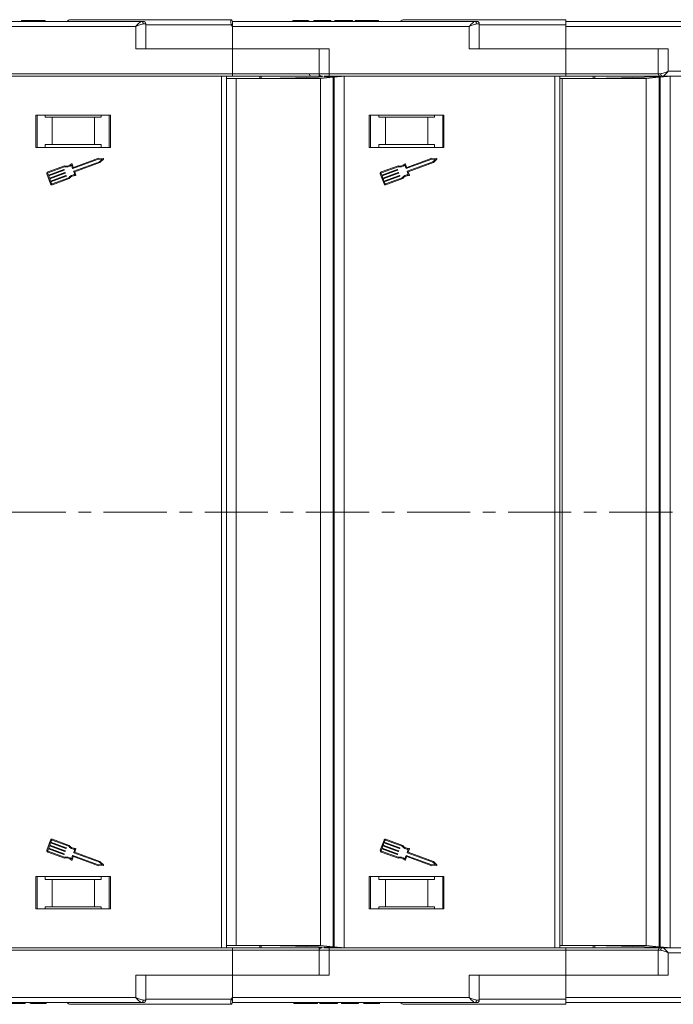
# Model space of a CAD drawing. Header units: millimetres. Extents: x 1995 to 3465, y 709 to 1742.
# Tile 17 of 45: x 3095 to 3226, y 943 to 1141. Entities that reach past the tile are written whole.
import ezdxf

# ---------------------------------------------------------------- set-up
doc = ezdxf.new("R2010")
doc.units = ezdxf.units.MM
doc.linetypes.add('CENTERX2', pattern=[20.32, 12.7, -2.54, 2.54, -2.54])

msp = doc.modelspace()

# ---------------------------------------------------------------- linework, layer by layer
at = {"color": 7, "linetype": 'Continuous', "lineweight": 15}
for p, q in [((3095.459, 1140.622), (3095.459, 1140.822)), ((3097.838, 1140.822), (3097.838, 1140.622)), ((3100.202, 1140.622), (3100.202, 1140.822)), ((3137.481, 1140.972), (3137.481, 1140.972)), ((3149.959, 1140.622), (3149.959, 1140.822)), ((3151.503, 1140.622), (3151.503, 1140.822)), ((3153.055, 1140.622), (3153.055, 1140.822)), ((3153.164, 1140.622), (3153.164, 1140.822)), ((3155.151, 1140.822), (3154.19, 1140.822)), ((3154.19, 1140.622), (3154.19, 1140.822)), ((3155.151, 1140.822), (3155.151, 1140.622)), ((3157.266, 1140.822), (3155.151, 1140.822)), ((3157.266, 1140.622), (3157.266, 1140.822)), ((3157.587, 1140.822), (3157.266, 1140.822)), ((3157.587, 1140.622), (3157.587, 1140.822)), ((3158.42, 1140.622), (3158.42, 1140.822)), ((3161.946, 1140.822), (3158.42, 1140.822)), ((3161.946, 1140.822), (3161.946, 1140.622)), ((3162.459, 1140.622), (3162.459, 1140.822)), ((3164.838, 1140.822), (3164.838, 1140.622)), ((3167.202, 1140.622), (3167.202, 1140.822)), ((3119.537, 1140.622), (3070.831, 1140.622)), ((3070.831, 1139.622), (3118.419, 1139.622)), ((3118.419, 1139.622), (3118.419, 1135.122)), ((3120.419, 1140.122), (3119.91, 1140.122)), ((3120.419, 1135.122), (3120.419, 1140.122)), ((3137.597, 1139.972), (3120.419, 1139.972)), ((3137.831, 1139.622), (3137.597, 1139.972)), ((3186.537, 1140.622), (3137.831, 1140.622)), ((3137.831, 1135.122), (3137.831, 1139.622)), ((3137.831, 1139.622), (3185.419, 1139.622)), ((3185.419, 1139.622), (3185.419, 1135.122)), ((3187.419, 1140.122), (3186.91, 1140.122)), ((3187.419, 1135.122), (3187.419, 1140.122)), ((3204.831, 1139.972), (3187.419, 1139.972)), ((3239.831, 1140.622), (3204.831, 1140.622)), ((3204.831, 1139.622), (3204.831, 1139.972)), ((3204.831, 1135.122), (3204.831, 1139.622)), ((3204.831, 1139.622), (3240.291, 1139.622)), ((3118.419, 1135.122), (3137.831, 1135.122)), ((3137.831, 1135.122), (3137.831, 1130.122)), ((3157.242, 1135.122), (3137.831, 1135.122)), ((3155.242, 1135.122), (3155.242, 1130.122)), ((3157.242, 1130.122), (3157.242, 1135.122)), ((3185.419, 1135.122), (3204.831, 1135.122)), ((3225.394, 1135.122), (3204.831, 1135.122)), ((3204.831, 1135.122), (3204.831, 1130.122)), ((3223.394, 1135.122), (3223.394, 1130.122)), ((3225.394, 1130.622), (3225.394, 1135.122)), ((3137.831, 1130.122), (3090.242, 1130.122)), ((3090.242, 1129.622), (3137.831, 1129.622)), ((3135.621, 1129.622), (3135.621, 1042.122)), ((3136.621, 1042.122), (3136.621, 1129.622)), ((3138.581, 1129.172), (3136.621, 1129.172)), ((3137.831, 1130.122), (3137.831, 1129.622)), ((3155.242, 1130.122), (3137.831, 1130.122)), ((3138.581, 1042.122), (3138.581, 1129.172)), ((3155.492, 1129.172), (3138.581, 1129.172)), ((3143.321, 1129.172), (3143.321, 1129.622)), ((3143.621, 1129.172), (3143.621, 1129.622)), ((3147.436, 1129.224), (3145.569, 1129.172)), ((3147.436, 1129.224), (3148.182, 1129.245)), ((3147.436, 1129.172), (3147.436, 1129.224)), ((3159.734, 1129.57), (3148.182, 1129.245)), ((3148.182, 1129.245), (3148.182, 1129.172)), ((3157.242, 1130.122), (3155.242, 1130.122)), ((3158.09, 1129.416), (3155.492, 1129.172)), ((3155.492, 1042.122), (3155.492, 1129.172)), ((3204.831, 1130.122), (3157.242, 1130.122)), ((3157.242, 1130.122), (3157.242, 1129.622)), ((3157.242, 1129.622), (3204.831, 1129.622)), ((3158.292, 1129.435), (3158.09, 1129.416)), ((3158.09, 1129.416), (3158.09, 1042.122)), ((3160.29, 1129.622), (3158.292, 1129.435)), ((3158.292, 1129.435), (3158.292, 1042.122)), ((3160.29, 1042.122), (3160.29, 1129.622)), ((3202.621, 1129.622), (3202.621, 1042.122)), ((3203.621, 1042.122), (3203.621, 1129.622)), ((3204.081, 1129.172), (3203.621, 1129.172)), ((3204.081, 1042.122), (3204.081, 1129.172)), ((3220.992, 1129.172), (3204.081, 1129.172)), ((3204.831, 1130.122), (3204.831, 1129.622)), ((3223.394, 1130.122), (3204.831, 1130.122)), ((3210.321, 1129.172), (3210.321, 1129.622)), ((3210.621, 1129.172), (3210.621, 1129.622)), ((3212.936, 1129.224), (3211.069, 1129.172)), ((3212.936, 1129.224), (3213.682, 1129.245)), ((3212.936, 1129.172), (3212.936, 1129.224)), ((3225.234, 1129.57), (3213.682, 1129.245)), ((3213.682, 1129.245), (3213.682, 1129.172)), ((3223.59, 1129.416), (3220.992, 1129.172)), ((3220.992, 1042.122), (3220.992, 1129.172)), ((3223.394, 1130.122), (3223.903, 1130.122)), ((3223.792, 1129.435), (3223.59, 1129.416)), ((3223.59, 1129.416), (3223.59, 1042.122)), ((3225.79, 1129.622), (3223.792, 1129.435)), ((3223.792, 1129.435), (3223.792, 1042.122)), ((3224.064, 1129.622), (3224.276, 1129.622)), ((3224.276, 1129.622), (3295.831, 1129.622)), ((3295.831, 1130.622), (3225.394, 1130.622)), ((3225.79, 1042.122), (3225.79, 1129.622)), ((3113.331, 1121.822), (3098.331, 1121.822)), ((3098.331, 1121.822), (3098.331, 1115.322)), ((3098.581, 1115.322), (3098.581, 1121.822)), ((3100.217, 1121.422), (3100.217, 1121.822)), ((3100.217, 1121.422), (3101.581, 1121.422)), ((3101.581, 1121.422), (3101.581, 1115.922)), ((3110.081, 1121.422), (3101.581, 1121.422)), ((3110.081, 1115.922), (3110.081, 1121.422)), ((3110.081, 1121.422), (3111.444, 1121.422)), ((3111.444, 1121.822), (3111.444, 1121.422)), ((3113.081, 1121.822), (3113.081, 1115.322)), ((3113.331, 1115.322), (3113.331, 1121.822)), ((3180.331, 1121.822), (3165.331, 1121.822)), ((3165.331, 1121.822), (3165.331, 1115.322)), ((3165.581, 1115.322), (3165.581, 1121.822)), ((3167.217, 1121.422), (3167.217, 1121.822)), ((3167.217, 1121.422), (3168.581, 1121.422)), ((3168.581, 1121.422), (3168.581, 1115.922)), ((3177.081, 1121.422), (3168.581, 1121.422)), ((3177.081, 1115.922), (3177.081, 1121.422)), ((3177.081, 1121.422), (3178.444, 1121.422)), ((3178.444, 1121.822), (3178.444, 1121.422)), ((3180.081, 1121.822), (3180.081, 1115.322)), ((3180.331, 1115.322), (3180.331, 1121.822)), ((3098.331, 1115.322), (3113.331, 1115.322)), ((3100.217, 1115.922), (3100.217, 1115.322)), ((3101.581, 1115.922), (3100.217, 1115.922)), ((3110.081, 1115.922), (3101.581, 1115.922)), ((3111.444, 1115.922), (3110.081, 1115.922)), ((3111.444, 1115.322), (3111.444, 1115.922)), ((3165.331, 1115.322), (3180.331, 1115.322)), ((3167.217, 1115.922), (3167.217, 1115.322)), ((3168.581, 1115.922), (3167.217, 1115.922)), ((3177.081, 1115.922), (3168.581, 1115.922)), ((3178.444, 1115.922), (3177.081, 1115.922)), ((3178.444, 1115.322), (3178.444, 1115.922)), ((3110.898, 1113.148), (3105.874, 1111.312)), ((3111.848, 1113.099), (3110.898, 1113.148)), ((3177.898, 1113.148), (3172.874, 1111.312)), ((3178.848, 1113.099), (3177.898, 1113.148)), ((3104.102, 1111.636), (3100.705, 1110.394)), ((3100.768, 1110.223), (3104.111, 1111.445)), ((3105.465, 1111.767), (3105.707, 1111.105)), ((3105.815, 1111.339), (3105.589, 1111.959)), ((3105.765, 1111.078), (3110.926, 1112.964)), ((3111.114, 1112.45), (3105.953, 1110.564)), ((3106.144, 1110.44), (3111.211, 1112.291)), ((3110.926, 1112.964), (3111.625, 1112.928)), ((3111.625, 1112.928), (3111.114, 1112.45)), ((3111.211, 1112.291), (3111.906, 1112.941)), ((3171.102, 1111.636), (3167.705, 1110.394)), ((3167.768, 1110.223), (3171.111, 1111.445)), ((3172.465, 1111.767), (3172.707, 1111.105)), ((3172.815, 1111.339), (3172.589, 1111.959)), ((3172.765, 1111.078), (3177.926, 1112.964)), ((3178.114, 1112.45), (3172.953, 1110.564)), ((3173.144, 1110.44), (3178.211, 1112.291)), ((3177.926, 1112.964), (3178.625, 1112.928)), ((3178.625, 1112.928), (3178.114, 1112.45)), ((3178.211, 1112.291), (3178.906, 1112.941)), ((3100.542, 1110.043), (3101.293, 1107.988)), ((3100.838, 1109.763), (3100.713, 1110.106)), ((3103.943, 1110.898), (3100.838, 1109.763)), ((3100.901, 1109.592), (3104.006, 1110.727)), ((3101.057, 1109.164), (3100.901, 1109.592)), ((3104.163, 1110.298), (3101.057, 1109.164)), ((3101.12, 1108.992), (3104.225, 1110.127)), ((3104.382, 1109.699), (3101.277, 1108.564)), ((3101.339, 1108.393), (3104.444, 1109.527)), ((3104.925, 1109.218), (3101.581, 1107.996)), ((3104.033, 1110.785), (3104.002, 1110.871)), ((3104.252, 1110.185), (3104.221, 1110.271)), ((3104.471, 1109.586), (3104.44, 1109.671)), ((3105.926, 1110.506), (3106.168, 1109.843)), ((3106.386, 1109.777), (3106.144, 1110.44)), ((3167.542, 1110.043), (3168.293, 1107.988)), ((3167.838, 1109.763), (3167.713, 1110.106)), ((3170.943, 1110.898), (3167.838, 1109.763)), ((3167.901, 1109.592), (3171.006, 1110.727)), ((3168.057, 1109.164), (3167.901, 1109.592)), ((3171.163, 1110.298), (3168.057, 1109.164)), ((3168.12, 1108.992), (3171.225, 1110.127)), ((3171.382, 1109.699), (3168.277, 1108.564)), ((3168.339, 1108.393), (3171.444, 1109.527)), ((3171.925, 1109.218), (3168.581, 1107.996)), ((3171.033, 1110.785), (3171.002, 1110.871)), ((3171.252, 1110.185), (3171.221, 1110.271)), ((3171.471, 1109.586), (3171.44, 1109.671)), ((3172.926, 1110.506), (3173.168, 1109.843)), ((3173.386, 1109.777), (3173.144, 1110.44)), ((3101.277, 1108.564), (3101.12, 1108.992)), ((3101.464, 1108.05), (3101.339, 1108.393)), ((3101.644, 1107.825), (3105.041, 1109.066)), ((3168.277, 1108.564), (3168.12, 1108.992)), ((3168.464, 1108.05), (3168.339, 1108.393)), ((3168.644, 1107.825), (3172.041, 1109.066)), ((3135.621, 1042.122), (3135.621, 954.622)), ((3136.621, 954.622), (3136.621, 1042.122)), ((3138.581, 955.072), (3138.581, 1042.122)), ((3155.492, 955.072), (3155.492, 1042.122)), ((3158.09, 1042.122), (3158.09, 954.828)), ((3158.292, 1042.122), (3158.292, 954.809)), ((3160.29, 954.622), (3160.29, 1042.122)), ((3202.621, 1042.122), (3202.621, 954.622)), ((3203.621, 954.622), (3203.621, 1042.122)), ((3204.081, 955.072), (3204.081, 1042.122)), ((3220.992, 955.072), (3220.992, 1042.122)), ((3223.59, 1042.122), (3223.59, 954.828)), ((3223.792, 1042.122), (3223.792, 954.809)), ((3225.79, 954.622), (3225.79, 1042.122)), ((3101.293, 976.256), (3100.542, 974.201)), ((3101.057, 975.08), (3100.901, 974.652)), ((3104.163, 973.946), (3101.057, 975.08)), ((3101.277, 975.68), (3101.12, 975.252)), ((3101.12, 975.252), (3104.225, 974.117)), ((3104.382, 974.545), (3101.277, 975.68)), ((3101.464, 976.194), (3101.339, 975.851)), ((3101.339, 975.851), (3104.444, 974.717)), ((3104.925, 975.027), (3101.581, 976.248)), ((3105.041, 975.178), (3101.644, 976.42)), ((3168.293, 976.256), (3167.542, 974.201)), ((3168.057, 975.08), (3167.901, 974.652)), ((3171.163, 973.946), (3168.057, 975.08)), ((3168.277, 975.68), (3168.12, 975.252)), ((3168.12, 975.252), (3171.225, 974.117)), ((3171.382, 974.545), (3168.277, 975.68)), ((3168.464, 976.194), (3168.339, 975.851)), ((3168.339, 975.851), (3171.444, 974.717)), ((3171.925, 975.027), (3168.581, 976.248)), ((3172.041, 975.178), (3168.644, 976.42)), ((3100.705, 973.85), (3104.102, 972.609)), ((3100.838, 974.481), (3100.713, 974.138)), ((3100.768, 974.021), (3104.111, 972.799)), ((3103.943, 973.346), (3100.838, 974.481)), ((3100.901, 974.652), (3104.006, 973.518)), ((3104.033, 973.459), (3104.002, 973.373)), ((3104.252, 974.059), (3104.221, 973.973)), ((3104.471, 974.658), (3104.44, 974.573)), ((3105.465, 972.477), (3105.707, 973.139)), ((3105.589, 972.285), (3105.815, 972.905)), ((3105.765, 973.166), (3110.926, 971.28)), ((3105.874, 972.932), (3110.898, 971.096)), ((3105.926, 973.738), (3106.168, 974.401)), ((3111.114, 971.794), (3105.953, 973.68)), ((3106.144, 973.804), (3106.386, 974.467)), ((3111.211, 971.953), (3106.144, 973.804)), ((3167.705, 973.85), (3171.102, 972.609)), ((3167.838, 974.481), (3167.713, 974.138)), ((3167.768, 974.021), (3171.111, 972.799)), ((3170.943, 973.346), (3167.838, 974.481)), ((3167.901, 974.652), (3171.006, 973.518)), ((3171.033, 973.459), (3171.002, 973.373)), ((3171.252, 974.059), (3171.221, 973.973)), ((3171.471, 974.658), (3171.44, 974.573)), ((3172.465, 972.477), (3172.707, 973.139)), ((3172.589, 972.285), (3172.815, 972.905)), ((3172.765, 973.166), (3177.926, 971.28)), ((3172.874, 972.932), (3177.898, 971.096)), ((3172.926, 973.738), (3173.168, 974.401)), ((3178.114, 971.794), (3172.953, 973.68)), ((3173.144, 973.804), (3173.386, 974.467)), ((3178.211, 971.953), (3173.144, 973.804)), ((3110.898, 971.096), (3111.848, 971.145)), ((3110.926, 971.28), (3111.625, 971.317)), ((3111.625, 971.317), (3111.114, 971.794)), ((3111.906, 971.303), (3111.211, 971.953)), ((3177.898, 971.096), (3178.848, 971.145)), ((3177.926, 971.28), (3178.625, 971.317)), ((3178.625, 971.317), (3178.114, 971.794)), ((3178.906, 971.303), (3178.211, 971.953)), ((3113.331, 968.922), (3098.331, 968.922)), ((3098.331, 968.922), (3098.331, 962.422)), ((3098.581, 962.422), (3098.581, 968.922)), ((3100.217, 968.922), (3100.217, 968.322)), ((3111.444, 968.322), (3111.444, 968.922)), ((3113.081, 968.922), (3113.081, 962.422)), ((3113.331, 962.422), (3113.331, 968.922)), ((3180.331, 968.922), (3165.331, 968.922)), ((3165.331, 968.922), (3165.331, 962.422)), ((3165.581, 962.422), (3165.581, 968.922)), ((3167.217, 968.922), (3167.217, 968.322)), ((3178.444, 968.322), (3178.444, 968.922)), ((3180.081, 968.922), (3180.081, 962.422)), ((3180.331, 962.422), (3180.331, 968.922)), ((3100.217, 968.322), (3101.581, 968.322)), ((3101.581, 968.322), (3101.581, 962.822)), ((3101.581, 968.322), (3110.081, 968.322)), ((3110.081, 962.822), (3110.081, 968.322)), ((3110.081, 968.322), (3111.444, 968.322)), ((3167.217, 968.322), (3168.581, 968.322)), ((3168.581, 968.322), (3168.581, 962.822)), ((3168.581, 968.322), (3177.081, 968.322)), ((3177.081, 962.822), (3177.081, 968.322)), ((3177.081, 968.322), (3178.444, 968.322)), ((3101.581, 962.822), (3100.217, 962.822)), ((3100.217, 962.422), (3100.217, 962.822)), ((3101.581, 962.822), (3110.081, 962.822)), ((3111.444, 962.822), (3110.081, 962.822)), ((3111.444, 962.822), (3111.444, 962.422)), ((3168.581, 962.822), (3167.217, 962.822)), ((3167.217, 962.422), (3167.217, 962.822)), ((3168.581, 962.822), (3177.081, 962.822)), ((3178.444, 962.822), (3177.081, 962.822)), ((3178.444, 962.822), (3178.444, 962.422)), ((3098.331, 962.422), (3113.331, 962.422)), ((3165.331, 962.422), (3180.331, 962.422)), ((3136.621, 955.072), (3138.581, 955.072)), ((3138.581, 955.072), (3155.492, 955.072)), ((3143.321, 954.622), (3143.321, 955.072)), ((3143.621, 954.622), (3143.621, 955.072)), ((3145.569, 955.072), (3147.436, 955.02)), ((3147.436, 955.02), (3147.436, 955.072)), ((3148.182, 954.999), (3147.436, 955.02)), ((3148.182, 955.072), (3148.182, 954.999)), ((3148.182, 954.999), (3159.734, 954.674)), ((3155.492, 955.072), (3158.09, 954.828)), ((3203.621, 955.072), (3204.081, 955.072)), ((3204.081, 955.072), (3220.992, 955.072)), ((3210.321, 954.622), (3210.321, 955.072)), ((3210.621, 954.622), (3210.621, 955.072)), ((3211.069, 955.072), (3212.936, 955.02)), ((3212.936, 955.02), (3212.936, 955.072)), ((3213.682, 954.999), (3212.936, 955.02)), ((3213.682, 955.072), (3213.682, 954.999)), ((3213.682, 954.999), (3225.234, 954.674)), ((3220.992, 955.072), (3223.59, 954.828)), ((3137.831, 954.622), (3090.242, 954.622)), ((3090.242, 954.122), (3137.831, 954.122)), ((3137.831, 954.122), (3137.831, 954.622)), ((3137.831, 954.122), (3137.831, 949.122)), ((3137.831, 954.122), (3155.242, 954.122)), ((3155.242, 954.122), (3155.242, 949.122)), ((3155.242, 954.122), (3157.242, 954.122)), ((3157.242, 954.122), (3157.242, 954.622)), ((3204.831, 954.622), (3157.242, 954.622)), ((3157.242, 949.122), (3157.242, 954.122)), ((3157.242, 954.122), (3204.831, 954.122)), ((3158.09, 954.828), (3158.292, 954.809)), ((3158.292, 954.809), (3160.29, 954.622)), ((3204.831, 954.122), (3204.831, 954.622)), ((3204.831, 954.122), (3204.831, 949.122)), ((3204.831, 954.122), (3223.394, 954.122)), ((3223.394, 954.122), (3223.394, 949.122)), ((3223.903, 954.122), (3223.394, 954.122)), ((3223.59, 954.828), (3223.792, 954.809)), ((3223.792, 954.809), (3225.79, 954.622)), ((3295.831, 954.622), (3224.276, 954.622)), ((3225.394, 949.122), (3225.394, 953.622)), ((3225.394, 953.622), (3295.831, 953.622)), ((3137.831, 949.122), (3118.419, 949.122)), ((3118.419, 949.122), (3118.419, 944.622)), ((3120.419, 944.122), (3120.419, 949.122)), ((3137.831, 944.622), (3137.831, 949.122)), ((3137.831, 949.122), (3157.242, 949.122)), ((3204.831, 949.122), (3185.419, 949.122)), ((3185.419, 949.122), (3185.419, 944.622)), ((3187.419, 944.122), (3187.419, 949.122)), ((3204.831, 944.622), (3204.831, 949.122)), ((3204.831, 949.122), (3225.394, 949.122)), ((3118.419, 944.622), (3070.831, 944.622)), ((3070.831, 943.622), (3119.537, 943.622)), ((3095.202, 943.422), (3093.087, 943.422)), ((3095.202, 943.422), (3095.202, 943.622)), ((3096.164, 943.422), (3095.202, 943.422)), ((3096.164, 943.622), (3096.164, 943.422)), ((3097.19, 943.622), (3097.19, 943.422)), ((3097.299, 943.622), (3097.299, 943.422)), ((3098.85, 943.622), (3098.85, 943.422)), ((3100.395, 943.422), (3100.395, 943.622)), ((3119.91, 944.122), (3120.419, 944.122)), ((3120.419, 944.272), (3137.597, 944.272)), ((3137.481, 943.272), (3137.481, 943.272)), ((3137.597, 944.272), (3137.831, 944.622)), ((3185.419, 944.622), (3137.831, 944.622)), ((3137.831, 943.624), (3137.831, 943.622)), ((3137.831, 943.622), (3186.537, 943.622)), ((3150.151, 943.622), (3150.151, 943.422)), ((3152.516, 943.622), (3152.516, 943.422)), ((3154.895, 943.422), (3154.895, 943.622)), ((3155.407, 943.422), (3155.407, 943.622)), ((3158.933, 943.422), (3155.407, 943.422)), ((3158.933, 943.622), (3158.933, 943.422)), ((3159.766, 943.422), (3159.766, 943.622)), ((3160.087, 943.422), (3159.766, 943.422)), ((3160.087, 943.422), (3160.087, 943.622)), ((3162.202, 943.422), (3160.087, 943.422)), ((3162.202, 943.422), (3162.202, 943.622)), ((3163.164, 943.422), (3162.202, 943.422)), ((3163.164, 943.622), (3163.164, 943.422)), ((3164.19, 943.622), (3164.19, 943.422)), ((3164.299, 943.622), (3164.299, 943.422)), ((3165.85, 943.622), (3165.85, 943.422)), ((3167.395, 943.422), (3167.395, 943.622)), ((3186.91, 944.122), (3187.419, 944.122)), ((3187.419, 944.272), (3204.831, 944.272)), ((3240.291, 944.622), (3204.831, 944.622)), ((3204.831, 944.272), (3204.831, 944.622)), ((3204.831, 943.622), (3239.831, 943.622))]:
    msp.add_line(p, q, dxfattribs=at)
at = {"color": 1, "linetype": 'CENTERX2', "lineweight": 13}
msp.add_line((3307.527, 1042.122), (2471.476, 1042.122), dxfattribs=at)
at = {"color": 7, "linetype": 'Continuous', "lineweight": 15}
for centre, radius, start, end in [((3105.331, 1139.972), 1, 90, 139.04573), ((3137.481, 1140.622), 0.35, 0.00041, 90.00191), ((3172.331, 1139.972), 1, 90, 139.04573), ((3119.462, 1140.178), 0.451, 352.91869, 80.47981), ((3119.919, 1140.122), 0.5, 360, 90), ((3173.375, 1073.045), 75.89, 117.92809, 118.12821), ((3186.462, 1140.178), 0.451, 352.91869, 80.47981), ((3186.919, 1140.122), 0.5, 360, 90), ((3153.759, 1130.122), 0.5, 180, 270), ((3155.742, 1130.122), 0.5, 180, 270), ((3223.894, 1130.122), 0.5, 180, 270), ((3224.35, 1130.066), 0.451, 172.91865, 260.4798), ((3111.844, 1113.008), 0.0912, 313.09192, 87.049), ((3178.844, 1113.008), 0.0912, 313.09192, 87.049), ((3104.47, 1112.94), 1.355, 254.2528, 315.58546), ((3104.47, 1112.94), 1.538, 256.51116, 310.30711), ((3105.503, 1111.928), 0.0912, 20.07046, 135.58546), ((3105.75, 1111.121), 0.0456, 200.07046, 290.07046), ((3105.858, 1111.355), 0.0456, 200.07046, 290.07046), ((3171.47, 1112.94), 1.355, 254.2528, 315.58546), ((3171.47, 1112.94), 1.538, 256.51116, 310.30711), ((3172.503, 1111.928), 0.0912, 20.07046, 135.58546), ((3172.75, 1111.121), 0.0456, 200.07046, 290.07046), ((3172.858, 1111.355), 0.0456, 200.07046, 290.07046), ((3100.799, 1110.137), 0.274, 110.07046, 200.07046), ((3100.799, 1110.137), 0.0912, 110.07046, 200.07046), ((3103.959, 1110.855), 0.0456, 20.07046, 110.07046), ((3103.99, 1110.769), 0.0456, 290.07046, 20.07046), ((3104.178, 1110.255), 0.0456, 20.07046, 110.07046), ((3104.209, 1110.17), 0.0456, 290.07046, 20.07046), ((3104.397, 1109.656), 0.0456, 20.07046, 110.07046), ((3104.429, 1109.57), 0.0456, 290.07046, 20.07046), ((3106.163, 1108.306), 1.538, 89.8338, 143.62975), ((3106.163, 1108.306), 1.355, 84.55545, 145.88812), ((3105.969, 1110.521), 0.0456, 110.07046, 200.07046), ((3106.301, 1109.746), 0.0912, 264.55545, 20.07046), ((3167.799, 1110.137), 0.274, 110.07046, 200.07046), ((3167.799, 1110.137), 0.0912, 110.07046, 200.07046), ((3170.959, 1110.855), 0.0456, 20.07046, 110.07046), ((3170.99, 1110.769), 0.0456, 290.07046, 20.07046), ((3171.178, 1110.255), 0.0456, 20.07046, 110.07046), ((3171.209, 1110.17), 0.0456, 290.07046, 20.07046), ((3171.397, 1109.656), 0.0456, 20.07046, 110.07046), ((3171.429, 1109.57), 0.0456, 290.07046, 20.07046), ((3173.163, 1108.306), 1.538, 89.8338, 143.62975), ((3173.163, 1108.306), 1.355, 84.55545, 145.88812), ((3172.969, 1110.521), 0.0456, 110.07046, 200.07046), ((3173.301, 1109.746), 0.0912, 264.55545, 20.07046), ((3101.55, 1108.081), 0.274, 200.07046, 290.07046), ((3101.55, 1108.081), 0.0912, 200.07046, 290.07046), ((3168.55, 1108.081), 0.274, 200.07046, 290.07046), ((3168.55, 1108.081), 0.0912, 200.07046, 290.07046), ((3101.55, 976.163), 0.274, 69.92954, 159.92954), ((3101.55, 976.163), 0.0912, 69.92954, 159.92954), ((3104.429, 974.674), 0.0456, 339.92954, 69.92954), ((3106.163, 975.938), 1.538, 216.37025, 270.1662), ((3106.163, 975.938), 1.355, 214.11188, 275.44455), ((3168.55, 976.163), 0.274, 69.92954, 159.92954), ((3168.55, 976.163), 0.0912, 69.92954, 159.92954), ((3171.429, 974.674), 0.0456, 339.92954, 69.92954), ((3173.163, 975.938), 1.538, 216.37025, 270.1662), ((3173.163, 975.938), 1.355, 214.11188, 275.44455), ((3100.799, 974.107), 0.274, 159.92954, 249.92954), ((3100.799, 974.107), 0.0912, 159.92954, 249.92954), ((3103.959, 973.389), 0.0456, 249.92954, 339.92954), ((3103.99, 973.475), 0.0456, 339.92954, 69.92954), ((3104.47, 971.304), 1.538, 49.69289, 103.48884), ((3104.178, 973.989), 0.0456, 249.92954, 339.92954), ((3104.209, 974.074), 0.0456, 339.92954, 69.92954), ((3104.397, 974.588), 0.0456, 249.92954, 339.92954), ((3105.75, 973.123), 0.0456, 69.92954, 159.92954), ((3105.858, 972.889), 0.0456, 69.92954, 159.92954), ((3105.969, 973.723), 0.0456, 159.92954, 249.92954), ((3106.301, 974.498), 0.0912, 339.92954, 95.44455), ((3167.799, 974.107), 0.274, 159.92954, 249.92954), ((3167.799, 974.107), 0.0912, 159.92954, 249.92954), ((3170.959, 973.389), 0.0456, 249.92954, 339.92954), ((3170.99, 973.475), 0.0456, 339.92954, 69.92954), ((3171.47, 971.304), 1.538, 49.69289, 103.48884), ((3171.178, 973.989), 0.0456, 249.92954, 339.92954), ((3171.209, 974.074), 0.0456, 339.92954, 69.92954), ((3171.397, 974.588), 0.0456, 249.92954, 339.92954), ((3172.75, 973.123), 0.0456, 69.92954, 159.92954), ((3172.858, 972.889), 0.0456, 69.92954, 159.92954), ((3172.969, 973.723), 0.0456, 159.92954, 249.92954), ((3173.301, 974.498), 0.0912, 339.92954, 95.44455), ((3104.47, 971.304), 1.355, 44.41454, 105.7472), ((3105.503, 972.316), 0.0912, 224.41454, 339.92954), ((3111.844, 971.236), 0.0912, 272.951, 46.90808), ((3171.47, 971.304), 1.355, 44.41454, 105.7472), ((3172.503, 972.316), 0.0912, 224.41454, 339.92954), ((3178.844, 971.236), 0.0912, 272.951, 46.90808), ((3155.742, 954.122), 0.5, 90, 180), ((3223.894, 954.122), 0.5, 90, 180), ((3224.35, 954.178), 0.451, 99.5202, 187.08135), ((3105.331, 944.272), 1, 221.2946, 270), ((3119.462, 944.066), 0.451, 279.5202, 7.08135), ((3119.919, 944.122), 0.5, 270, 360), ((3137.481, 943.622), 0.35, 269.99809, 359.99959), ((3173.375, 1011.199), 75.89, 241.87179, 242.07191), ((3172.331, 944.272), 1, 221.2946, 270), ((3186.462, 944.066), 0.451, 279.5202, 7.08135), ((3186.919, 944.122), 0.5, 270, 360)]:
    msp.add_arc(centre, radius, start, end, dxfattribs=at)
for points, knots in [([(3097.838, 1140.822), (3097.704, 1140.822), (3097.3, 1140.822), (3096.64, 1140.822), (3096.019, 1140.822), (3095.594, 1140.822), (3095.468, 1140.822), (3095.46, 1140.822), (3095.459, 1140.822)], [0, 0, 0, 0, 0.1021706, 0.3092201, 0.51365, 0.6922749, 0.9324126, 1, 1, 1, 1]), ([(3100.202, 1140.822), (3100.199, 1140.822), (3100.188, 1140.822), (3100.047, 1140.822), (3099.655, 1140.822), (3099.081, 1140.822), (3098.442, 1140.822), (3098.02, 1140.822), (3097.838, 1140.822)], [0, 0, 0, 0, 0.1018882, 0.3073435, 0.4929627, 0.6786474, 0.8607914, 1, 1, 1, 1]), ([(3137.481, 1140.972), (3136.168, 1140.972), (3133.502, 1140.972), (3129.513, 1140.972), (3125.869, 1140.972), (3122.634, 1140.972), (3119.808, 1140.972), (3117.147, 1140.972), (3113.868, 1140.972), (3111.08, 1140.972), (3108.878, 1140.972), (3107.407, 1140.972), (3106.241, 1140.972), (3105.47, 1140.972), (3105.377, 1140.972), (3105.331, 1140.972)], [0, 0, 0, 0, 0.077724, 0.157824, 0.2401354, 0.3044544, 0.368763, 0.4344301, 0.5000865, 0.631237, 0.695556, 0.7598646, 0.8421852, 0.9222831, 1, 1, 1, 1]), ([(3137.597, 1139.972), (3137.58, 1140.028), (3137.543, 1140.152), (3137.513, 1140.338), (3137.494, 1140.52), (3137.483, 1140.703), (3137.48, 1140.849), (3137.48, 1140.951), (3137.48, 1140.965), (3137.481, 1140.972)], [0, 0, 0, 0, 0.1119973, 0.2448439, 0.3691679, 0.5008987, 0.6875333, 0.8281382, 1, 1, 1, 1]), ([(3151.503, 1140.822), (3151.369, 1140.822), (3151.065, 1140.822), (3150.614, 1140.822), (3150.255, 1140.822), (3150, 1140.822), (3149.975, 1140.822), (3149.959, 1140.822)], [0, 0, 0, 0, 0.1552919, 0.3531453, 0.543243, 0.704067, 1, 1, 1, 1]), ([(3153.055, 1140.822), (3153.001, 1140.822), (3152.893, 1140.822), (3152.589, 1140.822), (3152.124, 1140.822), (3151.737, 1140.822), (3151.503, 1140.822)], [0, 0, 0, 0, 0.2064605, 0.4135145, 0.6452106, 1, 1, 1, 1]), ([(3164.838, 1140.822), (3164.704, 1140.822), (3164.3, 1140.822), (3163.64, 1140.822), (3163.019, 1140.822), (3162.594, 1140.822), (3162.468, 1140.822), (3162.46, 1140.822), (3162.459, 1140.822)], [0, 0, 0, 0, 0.1021706, 0.3092201, 0.51365, 0.6922749, 0.9324126, 1, 1, 1, 1]), ([(3167.202, 1140.822), (3167.199, 1140.822), (3167.188, 1140.822), (3167.047, 1140.822), (3166.655, 1140.822), (3166.081, 1140.822), (3165.442, 1140.822), (3165.02, 1140.822), (3164.838, 1140.822)], [0, 0, 0, 0, 0.1018882, 0.3073435, 0.4929627, 0.6786474, 0.8607914, 1, 1, 1, 1]), ([(3204.831, 1140.972), (3203.509, 1140.972), (3200.826, 1140.972), (3196.804, 1140.972), (3193.125, 1140.972), (3189.855, 1140.972), (3186.996, 1140.972), (3184.302, 1140.972), (3180.981, 1140.972), (3178.155, 1140.972), (3175.924, 1140.972), (3174.433, 1140.972), (3173.252, 1140.972), (3172.472, 1140.972), (3172.377, 1140.972), (3172.331, 1140.972)], [0, 0, 0, 0, 0.0776457, 0.1576991, 0.2399936, 0.3043378, 0.3686717, 0.4343851, 0.5000879, 0.6313283, 0.6956725, 0.7600065, 0.84231, 0.9223612, 1, 1, 1, 1]), ([(3204.831, 1139.972), (3204.831, 1140.084), (3204.831, 1140.309), (3204.831, 1140.609), (3204.831, 1140.835), (3204.831, 1140.955), (3204.831, 1140.967), (3204.831, 1140.972)], [0, 0, 0, 0, 0.2146939, 0.4293877, 0.6440816, 0.8587754, 1, 1, 1, 1]), ([(3118.419, 1139.622), (3118.525, 1139.745), (3118.737, 1139.99), (3119.046, 1140.319), (3119.325, 1140.569), (3119.469, 1140.605), (3119.537, 1140.622)], [0, 0, 0, 0, 0.2515188, 0.50178442, 0.76563227, 1, 1, 1, 1]), ([(3119.91, 1140.122), (3119.815, 1140.112), (3119.605, 1140.09), (3119.107, 1139.919), (3118.689, 1139.738), (3118.419, 1139.622)], [0, 0, 0, 0, 0.2270634, 0.5015869, 1, 1, 1, 1]), ([(3137.831, 1140.622), (3137.831, 1140.611), (3137.831, 1140.589), (3137.831, 1140.416), (3137.83, 1140.231), (3137.831, 1140.115), (3137.831, 1140.097)], [0, 0, 0, 0, 0.3133566, 0.6267132, 0.9400698, 1, 1, 1, 1]), ([(3185.419, 1139.622), (3185.525, 1139.745), (3185.737, 1139.99), (3186.046, 1140.319), (3186.325, 1140.569), (3186.469, 1140.605), (3186.537, 1140.622)], [0, 0, 0, 0, 0.2515188, 0.50178442, 0.76563227, 1, 1, 1, 1]), ([(3186.91, 1140.122), (3186.815, 1140.112), (3186.605, 1140.09), (3186.107, 1139.919), (3185.689, 1139.738), (3185.419, 1139.622)], [0, 0, 0, 0, 0.2270634, 0.5015869, 1, 1, 1, 1]), ([(3137.831, 1129.622), (3139.172, 1129.622), (3141.897, 1129.622), (3145.979, 1129.622), (3149.721, 1129.622), (3153.022, 1129.622), (3155.005, 1129.622), (3155.916, 1129.622), (3155.93, 1129.622)], [0, 0, 0, 0, 0.2100379, 0.4265895, 0.6492402, 0.8232792, 0.9973456, 1, 1, 1, 1]), ([(3156.28, 1129.622), (3156.321, 1129.622), (3156.471, 1129.622), (3156.807, 1129.622), (3157.099, 1129.622), (3157.242, 1129.622)], [0, 0, 0, 0, 0.1658977, 0.5921255, 1, 1, 1, 1]), ([(3204.831, 1129.622), (3206.172, 1129.622), (3208.897, 1129.622), (3212.98, 1129.622), (3216.719, 1129.622), (3220.028, 1129.622), (3222.277, 1129.622), (3223.441, 1129.622), (3223.714, 1129.622)], [0, 0, 0, 0, 0.1999044, 0.4060083, 0.6179171, 0.7835594, 0.9492278, 1, 1, 1, 1]), ([(3225.394, 1130.622), (3225.124, 1130.506), (3224.706, 1130.325), (3224.207, 1130.154), (3223.998, 1130.132), (3223.903, 1130.122)], [0, 0, 0, 0, 0.4984131, 0.7729366, 1, 1, 1, 1]), ([(3225.394, 1130.622), (3225.287, 1130.499), (3225.076, 1130.255), (3224.766, 1129.925), (3224.487, 1129.675), (3224.343, 1129.639), (3224.276, 1129.622)], [0, 0, 0, 0, 0.2515188, 0.50178442, 0.76563227, 1, 1, 1, 1]), ([(3155.861, 954.622), (3154.922, 954.622), (3153.035, 954.622), (3149.713, 954.622), (3145.981, 954.622), (3141.896, 954.622), (3139.172, 954.622), (3137.831, 954.622)], [0, 0, 0, 0, 0.1731116, 0.3479353, 0.5715302, 0.789036, 1, 1, 1, 1]), ([(3157.242, 954.622), (3157.099, 954.622), (3156.806, 954.622), (3156.444, 954.622), (3156.274, 954.622), (3156.211, 954.622)], [0, 0, 0, 0, 0.37481575, 0.76649717, 1, 1, 1, 1]), ([(3223.646, 954.622), (3223.395, 954.622), (3222.253, 954.622), (3220.027, 954.622), (3216.719, 954.622), (3212.98, 954.622), (3208.897, 954.622), (3206.172, 954.622), (3204.831, 954.622)], [0, 0, 0, 0, 0.0467839, 0.2131221, 0.3794866, 0.5922625, 0.7992438, 1, 1, 1, 1]), ([(3223.903, 954.122), (3223.998, 954.112), (3224.207, 954.09), (3224.706, 953.919), (3225.124, 953.738), (3225.394, 953.622)], [0, 0, 0, 0, 0.227072, 0.5015871, 1, 1, 1, 1]), ([(3224.276, 954.622), (3224.158, 954.622), (3224.033, 954.622), (3223.998, 954.622), (3223.996, 954.622)], [0, 0, 0, 0, 0.93147, 1, 1, 1, 1]), ([(3224.276, 954.622), (3224.343, 954.605), (3224.487, 954.569), (3224.766, 954.319), (3225.076, 953.989), (3225.288, 953.745), (3225.394, 953.622)], [0, 0, 0, 0, 0.2343503, 0.4981953, 0.748869, 1, 1, 1, 1]), ([(3097.299, 943.422), (3097.353, 943.422), (3097.461, 943.422), (3097.765, 943.422), (3098.23, 943.422), (3098.616, 943.422), (3098.85, 943.422)], [0, 0, 0, 0, 0.2064605, 0.4135145, 0.6452106, 1, 1, 1, 1]), ([(3098.85, 943.422), (3098.984, 943.422), (3099.288, 943.422), (3099.74, 943.422), (3100.099, 943.422), (3100.353, 943.422), (3100.378, 943.422), (3100.395, 943.422)], [0, 0, 0, 0, 0.1552919, 0.3531453, 0.543243, 0.704067, 1, 1, 1, 1]), ([(3105.331, 943.272), (3105.377, 943.272), (3105.47, 943.272), (3106.241, 943.272), (3107.407, 943.272), (3108.878, 943.272), (3110.526, 943.272), (3112.466, 943.272), (3115.423, 943.272), (3118.857, 943.272), (3122.634, 943.272), (3125.87, 943.272), (3129.513, 943.272), (3133.502, 943.272), (3136.168, 943.272), (3137.481, 943.272)], [0, 0, 0, 0, 0.0777263, 0.157824, 0.2401354, 0.3044544, 0.368763, 0.4344301, 0.5000865, 0.631237, 0.695556, 0.7598647, 0.8421852, 0.9222807, 1, 1, 1, 1]), ([(3119.537, 943.622), (3119.469, 943.639), (3119.325, 943.675), (3119.046, 943.925), (3118.737, 944.255), (3118.525, 944.499), (3118.419, 944.622)], [0, 0, 0, 0, 0.2343588, 0.4982155, 0.7484812, 1, 1, 1, 1]), ([(3118.419, 944.622), (3118.689, 944.506), (3119.107, 944.325), (3119.605, 944.154), (3119.815, 944.132), (3119.91, 944.122)], [0, 0, 0, 0, 0.4984129, 0.772928, 1, 1, 1, 1]), ([(3137.481, 943.272), (3137.48, 943.279), (3137.48, 943.293), (3137.48, 943.395), (3137.483, 943.541), (3137.494, 943.725), (3137.513, 943.907), (3137.543, 944.094), (3137.58, 944.216), (3137.597, 944.272)], [0, 0, 0, 0, 0.1718456, 0.312445, 0.4991009, 0.6298393, 0.7575038, 0.8890244, 1, 1, 1, 1]), ([(3137.831, 944.147), (3137.831, 944.055), (3137.831, 943.87), (3137.831, 943.708), (3137.831, 943.678), (3137.831, 943.669)], [0, 0, 0, 0, 0.412717, 0.8254516, 1, 1, 1, 1]), ([(3150.151, 943.422), (3150.155, 943.422), (3150.165, 943.422), (3150.307, 943.422), (3150.698, 943.422), (3151.272, 943.422), (3151.912, 943.422), (3152.333, 943.422), (3152.516, 943.422)], [0, 0, 0, 0, 0.1018882, 0.3073435, 0.4929627, 0.6786474, 0.8607914, 1, 1, 1, 1]), ([(3152.516, 943.422), (3152.649, 943.422), (3153.053, 943.422), (3153.713, 943.422), (3154.335, 943.422), (3154.76, 943.422), (3154.885, 943.422), (3154.893, 943.422), (3154.895, 943.422)], [0, 0, 0, 0, 0.1021706, 0.3092201, 0.51365, 0.6922749, 0.9324126, 1, 1, 1, 1]), ([(3164.299, 943.422), (3164.353, 943.422), (3164.461, 943.422), (3164.765, 943.422), (3165.23, 943.422), (3165.616, 943.422), (3165.85, 943.422)], [0, 0, 0, 0, 0.2064605, 0.4135145, 0.6452106, 1, 1, 1, 1]), ([(3165.85, 943.422), (3165.984, 943.422), (3166.288, 943.422), (3166.74, 943.422), (3167.099, 943.422), (3167.353, 943.422), (3167.378, 943.422), (3167.395, 943.422)], [0, 0, 0, 0, 0.1552919, 0.3531453, 0.543243, 0.704067, 1, 1, 1, 1]), ([(3172.331, 943.272), (3172.377, 943.272), (3172.472, 943.272), (3173.252, 943.272), (3174.433, 943.272), (3175.924, 943.272), (3177.594, 943.272), (3179.56, 943.272), (3182.555, 943.272), (3186.033, 943.272), (3189.855, 943.272), (3193.126, 943.272), (3196.804, 943.272), (3200.826, 943.272), (3203.509, 943.272), (3204.831, 943.272)], [0, 0, 0, 0, 0.077648, 0.1576991, 0.2399935, 0.3043378, 0.3686717, 0.4343851, 0.5000879, 0.6313283, 0.6956726, 0.7600065, 0.84231, 0.9223589, 1, 1, 1, 1]), ([(3186.537, 943.622), (3186.469, 943.639), (3186.325, 943.675), (3186.046, 943.925), (3185.737, 944.255), (3185.525, 944.499), (3185.419, 944.622)], [0, 0, 0, 0, 0.2343588, 0.4982155, 0.7484812, 1, 1, 1, 1]), ([(3185.419, 944.622), (3185.689, 944.506), (3186.107, 944.325), (3186.605, 944.154), (3186.815, 944.132), (3186.91, 944.122)], [0, 0, 0, 0, 0.4984129, 0.772928, 1, 1, 1, 1]), ([(3204.831, 943.272), (3204.831, 943.283), (3204.831, 943.305), (3204.831, 943.478), (3204.831, 943.731), (3204.831, 944.013), (3204.831, 944.198), (3204.831, 944.272)], [0, 0, 0, 0, 0.2146939, 0.4293877, 0.6440816, 0.8587754, 1, 1, 1, 1])]:
    msp.add_open_spline(points, degree=3, knots=knots, dxfattribs=at)
for points in [[(3119.537, 1140.622), (3119.647, 1140.622), (3119.866, 1140.622), (3119.901, 1140.622), (3119.919, 1140.622)], [(3137.831, 1140.097), (3137.831, 1140.021), (3137.831, 1139.87), (3137.831, 1139.705), (3137.831, 1139.622)], [(3186.537, 1140.622), (3186.647, 1140.622), (3186.866, 1140.622), (3186.901, 1140.622), (3186.919, 1140.622)], [(3119.919, 943.622), (3119.901, 943.622), (3119.866, 943.622), (3119.647, 943.622), (3119.537, 943.622)], [(3137.831, 944.622), (3137.831, 944.539), (3137.831, 944.374), (3137.831, 944.223), (3137.831, 944.147)], [(3186.919, 943.622), (3186.901, 943.622), (3186.866, 943.622), (3186.647, 943.622), (3186.537, 943.622)]]:
    msp.add_open_spline(points, degree=3, dxfattribs=at)

doc.saveas('drawing.dxf')
